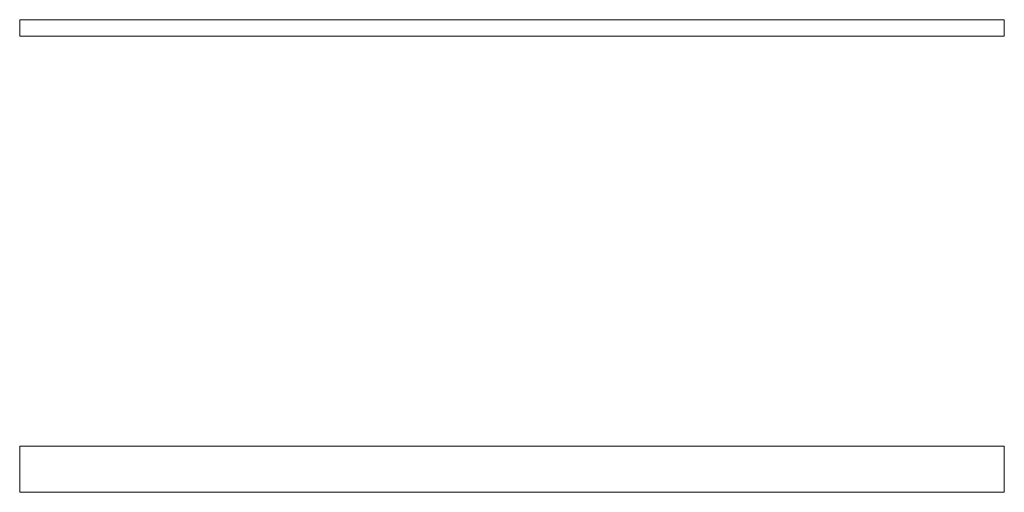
# Model space of a CAD drawing. Header units: centimetres. Extents: x -59 to 47, y -24 to 28.
import ezdxf

# ---------------------------------------------------------------- set-up
doc = ezdxf.new("R2010")
doc.units = ezdxf.units.CM
doc.header["$LTSCALE"] = 2.54
doc.layers.add('Lucido design-1', color=7, linetype='Continuous')

# ---------------------------------------------------------------- blocks, each defined once
blk = doc.blocks.new('Gruppo-1')
at = {"color": 1, "linetype": 'Continuous', "lineweight": 9}
for points in [[(-59.46, 27.54, 115.7), (-59.46, 25.74, 115.7), (-59.46, 25.74, 104.6), (-59.46, 27.54, 104.6)], [(47.34, 27.54, 104.6), (-59.46, 27.54, 104.6), (-59.46, 27.54, 115.7), (47.34, 27.54, 115.7)], [(47.34, 25.74, 104.6), (-59.46, 25.74, 104.6), (-59.46, 27.54, 104.6), (47.34, 27.54, 104.6)], [(47.34, 27.54, 115.7), (-59.46, 27.54, 115.7), (-59.46, 25.74, 115.7), (47.34, 25.74, 115.7)], [(47.34, 27.54, 115.7), (47.34, 25.74, 115.7), (47.34, 25.74, 104.6), (47.34, 27.54, 104.6)], [(47.34, 25.74, 115.7), (-59.46, 25.74, 115.7), (-59.46, 25.74, 104.6), (47.34, 25.74, 104.6)], [(-59.46, -18.66, 114.5), (-59.46, -18.66, 115.7), (-59.46, -23.66, 115.7), (-59.46, -23.66, 114.5)], [(47.34, -23.66, 114.5), (-59.46, -23.66, 114.5), (-59.46, -18.66, 114.5), (47.34, -18.66, 114.5)], [(47.34, -18.66, 115.7), (-59.46, -18.66, 115.7), (-59.46, -23.66, 115.7), (47.34, -23.66, 115.7)], [(47.34, -18.66, 114.5), (-59.46, -18.66, 114.5), (-59.46, -18.66, 115.7), (47.34, -18.66, 115.7)], [(47.34, -18.66, 114.5), (47.34, -18.66, 115.7), (47.34, -23.66, 115.7), (47.34, -23.66, 114.5)], [(47.34, -23.66, 115.7), (-59.46, -23.66, 115.7), (-59.46, -23.66, 114.5), (47.34, -23.66, 114.5)]]:
    blk.add_3dface(points, dxfattribs=at)
blk = doc.blocks.new('Gruppo-2-1')
at = {"color": 1}
blk.add_blockref('Gruppo-1', (0, 0), dxfattribs=at)

msp = doc.modelspace()

# ---------------------------------------------------------------- block references
at = {"layer": 'Lucido design-1', "color": 1, "true_color": 0xff0000}
msp.add_blockref('Gruppo-2-1', (0, 0), dxfattribs=at)

doc.saveas('drawing.dxf')
